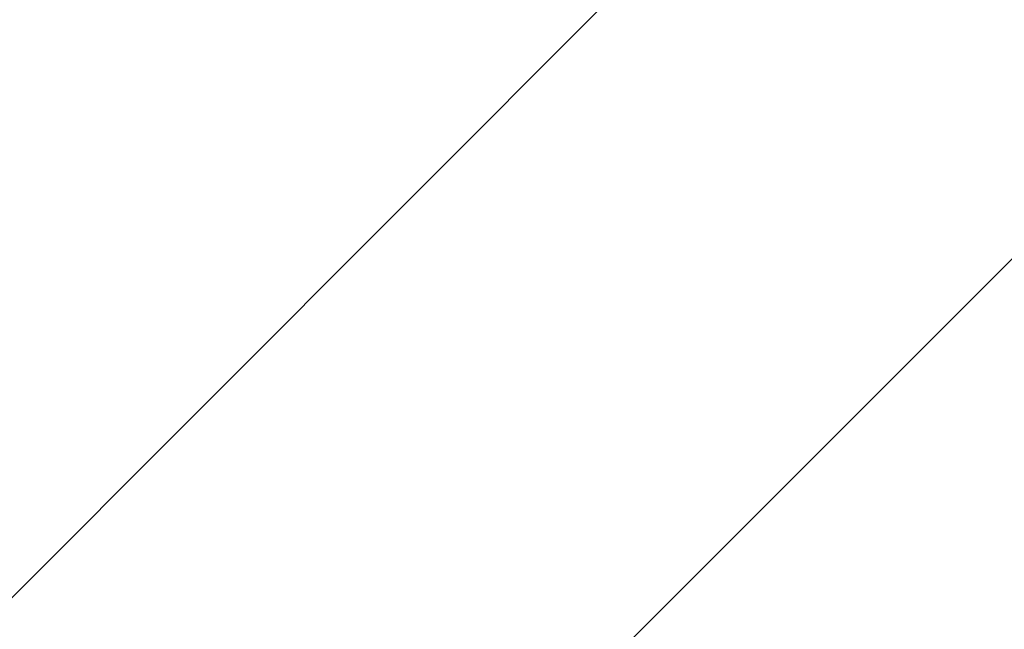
# Model space of a CAD drawing. Header units: millimetres. Extents: x 811 to 573824, y 137 to 100812.
# Tile 84 of 143: x 450356 to 450435, y 70736 to 70785. Entities that reach past the tile are written whole.
import ezdxf

# ---------------------------------------------------------------- set-up
doc = ezdxf.new("R2010")
doc.units = ezdxf.units.MM
doc.header["$LTSCALE"] = 3
doc.header["$MEASUREMENT"] = 0
doc.layers.add('NEW BRICKWORK', color=1, linetype='Continuous', lineweight=0)

msp = doc.modelspace()

# ---------------------------------------------------------------- hatches: boundary and pattern name
at = {"layer": 'NEW BRICKWORK'}
h = msp.add_hatch(dxfattribs=at)
h.set_pattern_fill('ANSI32', color=256, scale=300)
h.set_pattern_definition([(45, (6227957.61, 2343389.85), (-79.5495129, 79.5495129), []), (45, (6228010.64, 2343389.85), (-79.5495129, 79.5495129), [])])
h.paths.add_polyline_path([(454988.764, 74895.53), (455774.764, 74895.53), (455774.764, 75695.53), (455924.764, 75695.53), (455924.764, 74895.53), (460965.58, 74895.53), (460965.58, 76695.53), (460355.58, 76695.53), (460355.58, 76845.53), (460965.58, 76845.53), (460965.58, 80395.766), (459665.58, 80395.766), (459665.58, 77895.53), (458665.58, 77895.53), (458665.58, 76845.53), (459455.58, 76845.53), (459455.58, 76695.53), (458515.58, 76695.53), (458515.58, 76895.53), (458265.58, 76895.53), (458265.58, 77045.53), (458515.58, 77045.53), (458515.58, 77895.53), (456615.58, 77895.53), (456615.58, 77045.53), (456865.58, 77045.53), (456865.58, 76895.53), (456465.58, 76895.53), (456465.58, 77895.53), (454874.764, 77895.53), (454874.764, 78045.53), (459515.58, 78045.53), (459515.58, 80395.766), (450124.926, 80395.766), (450124.926, 76795.53), (450924.926, 76795.53), (450924.926, 76645.53), (450124.926, 76645.53), (450124.925, 70885.189), (451024.926, 70885.189), (451024.924, 70735.189), (450124.926, 70735.189), (450124.925, 63643.312), (458407.816, 63643.312), (458407.816, 63543.312), (449974.926, 63543.312), (449974.926, 80495.766), (461065.58, 80495.766), (461065.58, 70992.748), (460965.58, 70892.748), (460965.58, 74695.53), (454988.764, 74695.53)])
h = msp.add_hatch(dxfattribs=at)
h.set_pattern_fill('ANSI37', color=256, scale=250, angle=180)
h.set_pattern_definition([(225, (6227957.61, 2343389.85), (22.09708691, -22.09708691), []), (315, (6227957.61, 2343389.85), (22.09708691, 22.09708691), [])])
edge = h.paths.add_edge_path()
edge.add_line((452355.037, 70785.067), (452355.037, 66874.886))
edge.add_line((452355.037, 66874.886), (450124.926, 66874.887))
edge.add_line((450124.926, 66874.887), (450124.926, 66774.887))
edge.add_line((450124.926, 66774.887), (452405.037, 66774.887))
edge.add_arc((452405.037, 66824.887), 50, 270, 360)
edge.add_line((452455.037, 66824.887), (452455.037, 66874.887))
edge.add_line((452455.037, 66874.887), (452455.037, 70785.067))
edge.add_line((452455.037, 70785.067), (452355.037, 70785.067))

doc.saveas('drawing.dxf')
